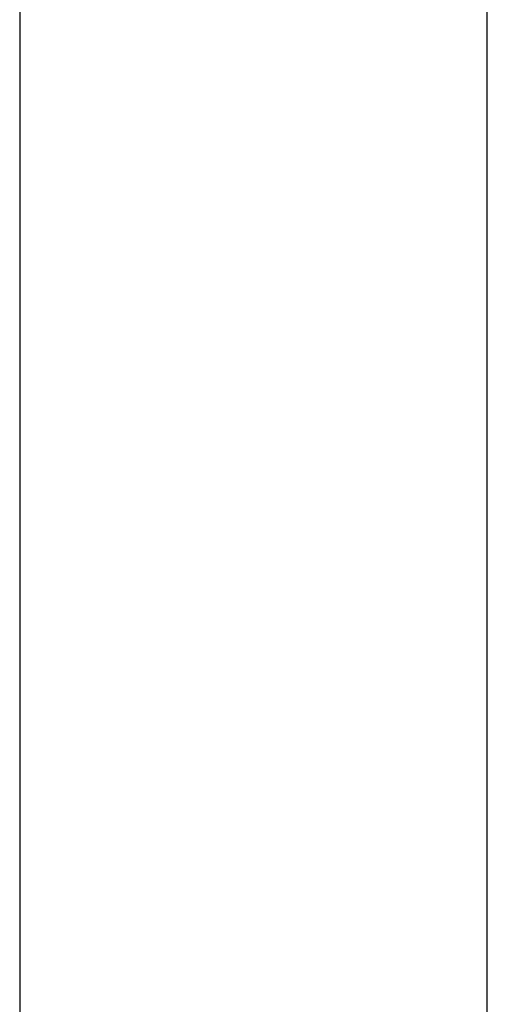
# Model space of a CAD drawing. Header units: metres. Extents: x 397.7 to 427.5, y 12.7 to 28.4.
# Tile 81 of 142: x 407.447 to 407.537, y 26.9995 to 27.189. Entities that reach past the tile are written whole.
import ezdxf

# ---------------------------------------------------------------- set-up
doc = ezdxf.new("R2010")
doc.units = ezdxf.units.M
doc.layers.add('A-WALL-____-MCUT', color=7, linetype='Continuous', lineweight=25)
doc.layers.add('A-WALL-____-OTLN', color=7, linetype='Continuous', lineweight=25)

# ---------------------------------------------------------------- blocks, each defined once
blk = doc.blocks.new('Family - Evans P2-152743-05_CLI_AIRE_P2')
at = {"layer": 'A-WALL-____-MCUT', "color": 253, "true_color": 0xaaaaaa}
for p, q in [((1.72, 0.09), (0, 0.09)), ((0, 0), (1.72, 0))]:
    blk.add_line(p, q, dxfattribs=at)
at = {"layer": 'A-WALL-____-OTLN', "color": 253, "true_color": 0xaaaaaa}
for p, q in [((1.72, 0.09), (0, 0.09)), ((0, 0), (1.72, 0))]:
    blk.add_line(p, q, dxfattribs=at)
at = {"layer": 'A-WALL-____-OTLN', "color": 253, "lineweight": 18, "true_color": 0xaaaaaa}
blk.add_line((0, 0), (1.72, 0), dxfattribs=at)
blk = doc.blocks.new('LONDR55-XX_ZZ-ARQ-CAA-M3D-Londres55_ifc-1-05_CLI_AIRE_P2')
at = {"layer": 'A-WALL-____-OTLN', "color": 253, "lineweight": 18, "true_color": 0xaaaaaa, "rotation": 270}
blk.add_blockref('Family - Evans P2-152743-05_CLI_AIRE_P2', (407.44698, 27.64946), dxfattribs=at)

msp = doc.modelspace()

# ---------------------------------------------------------------- block references
at = {"lineweight": 5}
msp.add_blockref('LONDR55-XX_ZZ-ARQ-CAA-M3D-Londres55_ifc-1-05_CLI_AIRE_P2', (0, 0), dxfattribs=at)

doc.saveas('drawing.dxf')
